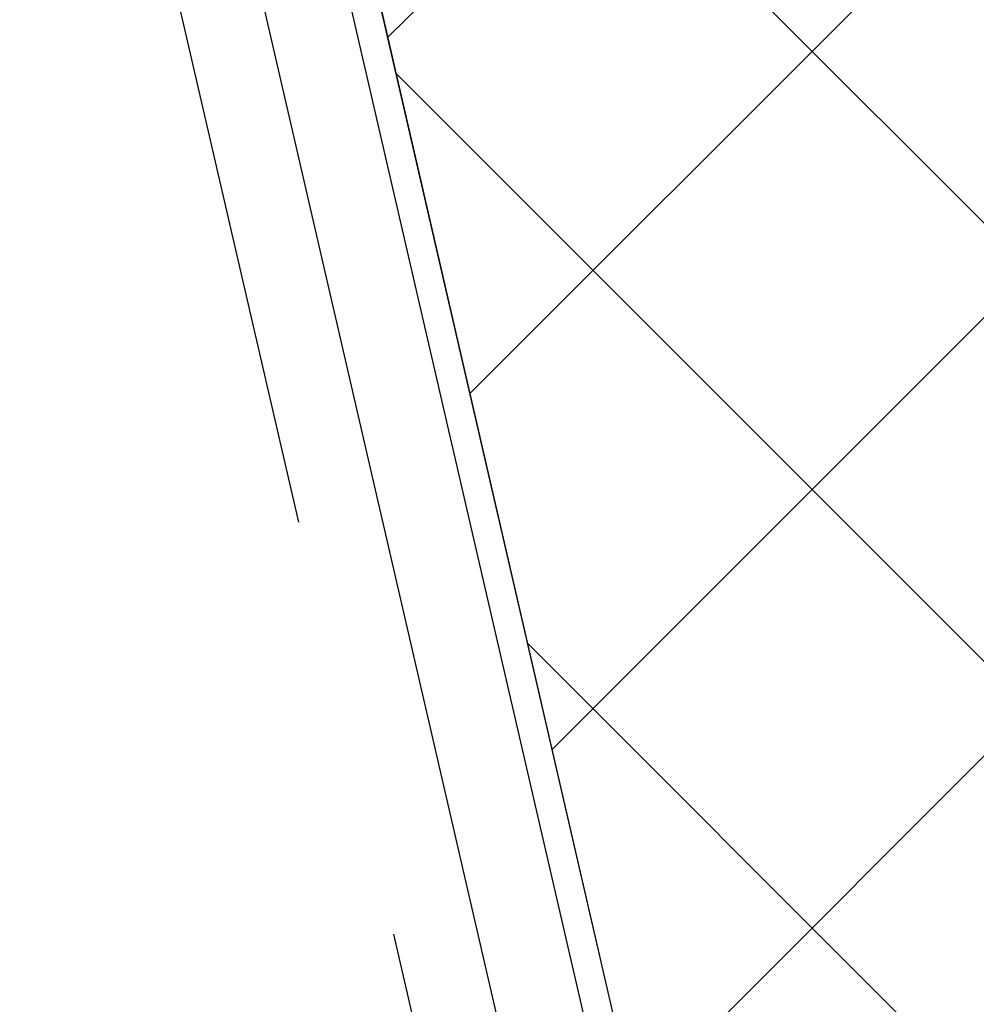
# Model space of a CAD drawing. Header units: centimetres. Extents: x -15121 to 17422, y -60492 to 0.
# Tile 40 of 256: x 1169 to 1196, y -30373 to -30345. Entities that reach past the tile are written whole.
import ezdxf

# ---------------------------------------------------------------- set-up
doc = ezdxf.new("R2010")
doc.units = ezdxf.units.CM
doc.header["$LTSCALE"] = 60
doc.linetypes.add('0', pattern=[0])
doc.linetypes.add('DP', pattern=[0.5, 0.3, -0.2])
for name, color, linetype in [('AIKA podłoga deski cała', 2, 'Continuous'), ('AIKA powierzchnie2', 2, 'Continuous'), ('AIKA sufity podwieszane', 8, 'Continuous'), ('AIKA wymiarowanie ogólne rzut2', 7, 'Continuous'), ('AIKA ŚCIANA2', 8, 'Continuous'), ('podciagi i nadproza', 7, 'DP'), ('RI-PROFILE', 8, 'Continuous')]:
    doc.layers.add(name, color=color, linetype=linetype)
doc.styles.add('wymiar', font='txt.shx', dxfattribs={"width": 0.6})
doc.dimstyles.new('Dwudziestka', dxfattribs={"dimtxt": 7, "dimasz": 0.7, "dimexe": 5, "dimexo": 0, "dimgap": 2.5, "dimtad": 1, "dimtoh": 1, "dimdec": 3, "dimrnd": 0.5, "dimdsep": 46, "dimtxsty": 'wymiar', "dimblk": 'znacznik', "dimcen": 0, "dimdle": 5, "dimse1": 1, "dimse2": 1, "dimclrd": 256, "dimclre": 256, "dimclrt": 256, "dimadec": 0, "dimazin": 0, "dimtfac": 0.4, "dimtdec": 3, "dimtix": 1, "dimtofl": 0, "dimtmove": 2, "dimatfit": 3, "dimldrblk": 'znacznik', "dimfxl": 1, "dimtolj": 1, "dimarcsym": 0})

# ---------------------------------------------------------------- blocks, each defined once
blk = doc.blocks.new('SL podciągi restauracja')
at = {"layer": 'podciagi i nadproza'}
blk.add_lwpolyline([(655.391, -28008.273), (632.006, -28013.671), (578.017, -27779.823), (601.402, -27774.424), (655.391, -28008.273)], dxfattribs=at)
blk = doc.blocks.new('znacznik')
at = {"color": 0}
for points in [[(0, -5), (0, 5)], [(-4, 0), (4, 0)]]:
    blk.add_lwpolyline(points, dxfattribs=at)
at = {"color": 1}
blk.add_lwpolyline([(-2.121, -2.121), (2.121, 2.121)], dxfattribs=at)
blk = doc.blocks.new('*D7276')
at = {"layer": 'AIKA wymiarowanie ogólne rzut2', "lineweight": -2, "transparency": 16777216}
blk.add_line((1331.903, -30726.278), (1118.755, -29802.96), dxfattribs=at)
at = {"layer": 'Defpoints', "color": 0, "transparency": 16777216}
for p in [(1118.598, -29802.278), (1090.735, -29808.71), (1304.198, -30733.392)]:
    blk.add_point(p, dxfattribs=at)
at = {"layer": 'AIKA wymiarowanie ogólne rzut2', "lineweight": -2, "transparency": 16777216, "xscale": 0.7, "yscale": 0.7, "zscale": 0.7}
for p, rotation in [((1118.598, -29802.278), 102.999035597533), ((1332.061, -30726.96), 282.999035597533)]:
    blk.add_blockref('znacznik', p, dxfattribs=dict(at, rotation=rotation))
at = {"layer": 'AIKA wymiarowanie ogólne rzut2', "transparency": 16777216, "insert": (1231.175, -30263.269), "char_height": 7, "attachment_point": 5, "rotation": 282.999, "style": 'wymiar'}
blk.add_mtext('\\A1;949', dxfattribs=at)

msp = doc.modelspace()

# ---------------------------------------------------------------- hatches: boundary and pattern name
at = {"layer": 'AIKA sufity podwieszane', "transparency": 33554610}
h = msp.add_hatch(dxfattribs=at)
h.set_pattern_fill('ANSI37', color=256, scale=2.771036)
h.set_pattern_definition([(45, (5073.432, 672.602), (-6.221154, 6.221154), []), (135, (5073.432, 672.602), (-6.221154, -6.221154), [])])
h.paths.add_polyline_path([(1895.3422, -29622.938), (1051.961, -29817.6477), (1083.6791, -29955.0339), (1108.8373, -29949.2257), (1118.7352, -29992.098), (1098.8606, -29996.6864), (1151.9491, -30226.6377), (1171.8236, -30222.0493), (1195.98, -30326.6818), (1176.0567, -30331.2815), (1229.1072, -30560.8465), (1247.0331, -30556.708), (1258.8797, -30599.1305), (1239.2948, -30603.652), (1271.0129, -30741.0382), (1888.861, -30598.3967), (1885.2618, -30582.8068), (1928.1341, -30572.909), (1931.7333, -30588.4989), (1951.2207, -30583.9999), (1954.8998, -30599.9359), (2063.0549, -30574.9663), (2055.7765, -30543.4404), (2098.6488, -30533.5425), (2102.248, -30549.1325), (2108.8207, -30547.615)])

# ---------------------------------------------------------------- linework, layer by layer
at = {"layer": 'AIKA podłoga deski cała'}
msp.add_lwpolyline([(1888.861, -30598.3967), (1266.0671, -30744.1528), (1233.9166, -30604.8937), (1258.8797, -30599.1305), (1248.9789, -30556.2588), (1229.073, -30560.8544), (1175.9846, -30330.9033), (1195.8934, -30326.3069), (1171.8236, -30222.0493), (1151.9491, -30226.6377), (1098.8606, -29996.6864), (1118.7352, -29992.098), (1108.8373, -29949.2257), (1083.5062, -29955.0738), (1051.7856, -29817.6882), (1897.5708, -29622.4235)], dxfattribs=at)
at = {"layer": 'AIKA powierzchnie2'}
msp.add_lwpolyline([(1888.861, -30598.3967), (1271.0129, -30741.0382), (1239.2948, -30603.652), (1258.8797, -30599.1305), (1247.0331, -30556.708), (1229.1072, -30560.8465), (1176.0567, -30331.2815), (1195.98, -30326.6818), (1171.8236, -30222.0493), (1151.9491, -30226.6377), (1098.8606, -29996.6864), (1118.7352, -29992.098), (1108.8373, -29949.2257), (1083.6791, -29955.0339), (1051.961, -29817.6477), (1895.3422, -29622.938)], dxfattribs=at)
at = {"layer": 'AIKA sufity podwieszane', "transparency": 33554610}
msp.add_lwpolyline([(1888.861, -30598.3967), (1271.0129, -30741.0382), (1239.2948, -30603.652), (1258.8797, -30599.1305), (1247.0331, -30556.708), (1229.1072, -30560.8465), (1176.0567, -30331.2815), (1195.98, -30326.6818), (1171.8236, -30222.0493), (1151.9491, -30226.6377), (1098.8606, -29996.6864), (1118.7352, -29992.098), (1108.8373, -29949.2257), (1083.6791, -29955.0339), (1051.961, -29817.6477), (1895.3422, -29622.938)], dxfattribs=at)
at = {"layer": 'RI-PROFILE', "linetype": '0'}
for p, q in [((1176.099, -30335.1093), (1227.3334, -30557.0302)), ((1224.995, -30557.5701), (1173.7605, -30335.6492))]:
    msp.add_line(p, q, dxfattribs=at)

# ---------------------------------------------------------------- block references
at = {"layer": 'AIKA ŚCIANA2'}
msp.add_blockref('SL podciągi restauracja', (592.0924, -2550.3843), dxfattribs=at)

# ---------------------------------------------------------------- dimensions: what is measured, and where the dimension line sits
at = {"layer": 'AIKA wymiarowanie ogólne rzut2'}
dim = msp.add_aligned_dim(p1=(1304.198, -30733.3917), p2=(1090.7349, -29808.7102), distance=-28.5954, dimstyle='Dwudziestka', dxfattribs=at)
dim.commit()
dim.dimension.update_dxf_attribs({"geometry": '*D7276', "text_midpoint": (1231.1754, -30263.2693)})

doc.saveas('drawing.dxf')
